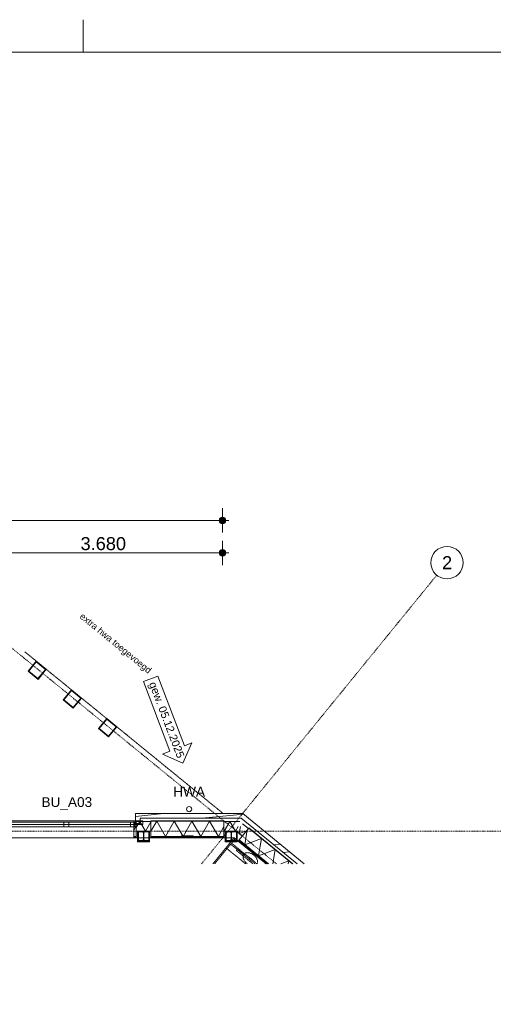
# Model space of a CAD drawing. Extents: x 0 to 46275, y 0 to 29700.
# Tile 15 of 18: x 20048 to 27337, y 14553 to 29700. Entities that reach past the tile are written whole.
import ezdxf
from ezdxf.xclip import XClip

# ---------------------------------------------------------------- set-up
doc = ezdxf.new("R2010")
doc.units = 0
doc.header["$MEASUREMENT"] = 0
doc.header["$XCLIPFRAME"] = 0
doc.linetypes.add('Streep-punt fijn', pattern=[625.500011, 313.000011, -156.25, 0, -156.25])
doc.linetypes.add('Streeplijn fijn', pattern=[117.059997, 77.999997, -39.06])
for name, color, linetype in [('ZZ 21 Buitenwand spouwblad baksteen', 7, 'Continuous'), ('ZZ 21 Buitenwand spouwblad baksteen Doorsnede-arcering', 7, 'Continuous'), ('ZZ 21 Buitenwand spouwblad baksteen Raamlabels', 7, 'Continuous'), ('ZZ 21 Buitenwand spouwblad baksteen Ramen', 7, 'Continuous'), ('ZZ 21 Buitenwand spouwblad hsb', 7, 'Continuous'), ('ZZ 21 Buitenwand spouwblad hsb Doorsnede-arcering', 7, 'Continuous'), ('ZZ 21 Buitenwand spouwblad hsb Laagscheidingslijnen', 7, 'Continuous'), ('ZZ 21 Buitenwand spouwblad hsb Ramen', 7, 'Continuous'), ('ZZ 21 Buitenwand spouwisolatie', 7, 'Continuous'), ('ZZ 21 Buitenwand spouwisolatie Doorsnede-arcering', 7, 'Continuous'), ('ZZ 28 HDC staalconstructies', 7, 'Continuous'), ('ZZ 28 HDC staalconstructies Doorsnede-arcering', 7, 'Continuous'), ('ZZ 42 Aftimmerwerk algemeen', 7, 'Continuous'), ('ZZ 42 Aftimmerwerk algemeen Doorsnede-arcering', 7, 'Continuous'), ('ZZ 52 Hemelwaterafvoeren', 7, 'Continuous'), ('ZZ 72 Vaste inrichting', 7, 'Continuous'), ('ZZ A Stramien', 7, 'Continuous'), ('ZZ Aankleding 2D tek', 7, 'Continuous'), ('ZZ Info_tekst Algemeen', 7, 'Continuous'), ('ZZ Markers wijzigingspijlen', 7, 'Continuous'), ('ZZ Zone Gebruiksruimten', 7, 'Continuous'), ('ZZZ Maatvoering Luifel', 7, 'Continuous'), ('ZZZ Maatvoering Luifel 2D arcering', 7, 'Continuous')]:
    doc.layers.add(name, color=color, linetype=linetype)
doc.styles.add('GENERATED_STYLE_1', font='arial.ttf')
pattern_1 = [(5.8152, (-14477.35, -5334.2), (-65.859, 646.655), []), (5.8152, (-14490.5, -5204.9), (-65.859, 646.655), [])]
pattern_2 = [(5.81525, (-14477.35, -5334.2), (-22.7972, 223.8421), []), (5.81525, (-14484.95, -5259.6), (-22.7972, 223.8421), [])]

# ---------------------------------------------------------------- blocks, each defined once
blk = doc.blocks.new('*X6')
at = {"layer": 'ZZ 21 Buitenwand spouwblad hsb Doorsnede-arcering', "color": 7, "linetype": 'Continuous', "lineweight": 0, "ltscale": 0.04}
blk.add_line((21842, 17298), (21804, 17233), dxfattribs=at)
blk = doc.blocks.new('*X8')
at = {"layer": 'ZZ 21 Buitenwand spouwblad hsb Doorsnede-arcering', "color": 7, "linetype": 'Continuous', "lineweight": 0, "ltscale": 0.04}
for p, q in [((23551, 17236), (23515, 17008)), ((23768, 17105), (23515, 17008)), ((23768, 17105), (23725, 16837)), ((23978, 16933), (23725, 16837)), ((23978, 16933), (23943, 16715)), ((24189, 16762), (24065, 16715)), ((24189, 16762), (24181, 16715))]:
    blk.add_line(p, q, dxfattribs=at)
blk = doc.blocks.new('*X12')
at = {"layer": 'ZZ 21 Buitenwand spouwblad hsb Doorsnede-arcering', "color": 7, "linetype": 'Continuous', "lineweight": 0, "ltscale": 0.04}
for p, q in [((22427, 17372), (22353, 17243)), ((22427, 17372), (22563, 17137)), ((22698, 17372), (22563, 17137)), ((22698, 17372), (22834, 17137)), ((22970, 17372), (22834, 17137)), ((22970, 17372), (23105, 17137)), ((23192, 17286), (23105, 17137))]:
    blk.add_line(p, q, dxfattribs=at)
blk = doc.blocks.new('*X13')
at = {"layer": 'ZZ 21 Buitenwand spouwblad hsb Doorsnede-arcering', "color": 7, "linetype": 'Continuous', "lineweight": 0, "ltscale": 0.04}
for p, q in [((22156, 17372), (22066, 17216)), ((22156, 17372), (22291, 17137)), ((22353, 17243), (22291, 17137))]:
    blk.add_line(p, q, dxfattribs=at)
blk = doc.blocks.new('*X19')
at = {"layer": 'ZZ 21 Buitenwand spouwisolatie Doorsnede-arcering', "color": 7, "linetype": 'Continuous', "lineweight": 0, "ltscale": 0.04}
for p, q in [((21896, 17365), (21842, 17271)), ((21896, 17365), (21982, 17215)), ((22066, 17359), (21982, 17215))]:
    blk.add_line(p, q, dxfattribs=at)
blk = doc.blocks.new('*X20')
at = {"layer": 'ZZ 21 Buitenwand spouwisolatie Doorsnede-arcering', "color": 7, "linetype": 'Continuous', "lineweight": 0, "ltscale": 0.04}
for p, q in [((23281, 17365), (23195, 17215)), ((23281, 17365), (23368, 17215)), ((23411, 17290), (23368, 17215)), ((23192, 17220), (23195, 17215))]:
    blk.add_line(p, q, dxfattribs=at)
blk = doc.blocks.new('*X21')
at = {"layer": 'ZZ 21 Buitenwand spouwisolatie Doorsnede-arcering', "color": 7, "linetype": 'Continuous', "lineweight": 0, "ltscale": 0.04}
for p in [(23445, 17289), (23541, 17223)]:
    blk.add_line(p, (23427, 17180), dxfattribs=at)
blk = doc.blocks.new('Drawing_1_1', base_point=(7691, -15953))
at = {"layer": 'ZZ 21 Buitenwand spouwblad baksteen Doorsnede-arcering', "linetype": 'Continuous', "lineweight": 0, "true_color": 0x000000}
h = blk.add_hatch(dxfattribs=at)
h.set_pattern_fill('145_Baksteen_0001', color=18, style=0, pattern_type=2)
h.set_pattern_definition(pattern_1)
h.paths.add_polyline_path([(21831, 17486), (21831, 17416), (23456, 17416), (23370, 17486)])
h = blk.add_hatch(dxfattribs=at)
h.set_pattern_fill('145_Baksteen_0001', color=18, style=0, pattern_type=2)
h.set_pattern_definition(pattern_1)
h.paths.add_polyline_path([(23481, 17486), (23370, 17486), (23456, 17416)])
h = blk.add_hatch(dxfattribs=at)
h.set_pattern_fill('145_Baksteen_0001', color=18, style=0, pattern_type=2)
h.set_pattern_definition(pattern_1)
h.paths.add_polyline_path([(23567, 17416), (23481, 17486), (23456, 17416)])
h = blk.add_hatch(dxfattribs=at)
h.set_pattern_fill('145_Baksteen_0001', color=18, style=0, pattern_type=2)
h.set_pattern_definition(pattern_1)
h.paths.add_polyline_path([(21901, 17336), (21901, 17416), (21831, 17416), (21831, 17336)])
h = blk.add_hatch(dxfattribs=at)
h.set_pattern_fill('145_Baksteen_0001', color=18, style=0, pattern_type=2)
h.set_pattern_definition(pattern_1)
h.paths.add_polyline_path([(23456, 17416), (24316, 16715), (24427, 16715), (23567, 17416)])
at = {"layer": 'ZZ 21 Buitenwand spouwblad hsb Doorsnede-arcering', "linetype": 'Continuous', "lineweight": 0, "true_color": 0x7f7f7f}
for points in [[(22353, 17376), (22066, 17376), (22066, 17372), (22353, 17372)], [(23192, 17376), (22353, 17376), (22353, 17372), (23192, 17372)], [(23574, 17263), (24246, 16715), (24253, 16715), (23576, 17266)]]:
    blk.add_hatch(color=8, dxfattribs=at).paths.add_polyline_path(points)
at = {"layer": 'ZZ 21 Buitenwand spouwblad hsb Doorsnede-arcering', "linetype": 'Continuous', "lineweight": 0, "true_color": 0x000000}
h = blk.add_hatch(dxfattribs=at)
h.set_pattern_fill('325_Hout_plaatmateriaal__BC', color=18, style=0, pattern_type=2)
h.set_pattern_definition([(270, (-14477.35, -5334.21), (50, 0), [])])
h.paths.add_polyline_path([(21804, 17137), (21804, 17128), (21842, 17128), (21842, 17137)])
h = blk.add_hatch(dxfattribs=at)
h.set_pattern_fill('930_Lijnen_vert_200_0001', color=18, style=0, pattern_type=2)
h.set_pattern_definition([(270, (-14477.35, -5334.21), (200, 0), [])])
h.paths.add_polyline_path([(21842, 17128), (21804, 17128), (21804, 17115), (21842, 17115)])
h = blk.add_hatch(dxfattribs=at)
h.set_pattern_fill('325_Hout_plaatmateriaal__BC', color=18, style=0, pattern_type=2)
h.set_pattern_definition([(270, (-14477.35, -5334.21), (50, 0), [])])
h.paths.add_polyline_path([(22066, 17128), (22353, 17128), (22353, 17137), (22066, 17137)])
h = blk.add_hatch(dxfattribs=at)
h.set_pattern_fill('930_Lijnen_vert_200_0001', color=18, style=0, pattern_type=2)
h.set_pattern_definition([(270, (-14477.35, -5334.21), (200, 0), [])])
h.paths.add_polyline_path([(22066, 17115), (22353, 17115), (22353, 17128), (22066, 17128)])
h = blk.add_hatch(dxfattribs=at)
h.set_pattern_fill('325_Hout_plaatmateriaal__BC', color=18, style=0, pattern_type=2)
h.set_pattern_definition([(270, (-14477.35, -5334.21), (50, 0), [])])
h.paths.add_polyline_path([(22353, 17128), (23192, 17128), (23192, 17137), (22353, 17137)])
h = blk.add_hatch(dxfattribs=at)
h.set_pattern_fill('930_Lijnen_vert_200_0001', color=18, style=0, pattern_type=2)
h.set_pattern_definition([(270, (-14477.35, -5334.21), (200, 0), [])])
h.paths.add_polyline_path([(22353, 17115), (23192, 17115), (23192, 17128), (22353, 17128)])
h = blk.add_hatch(dxfattribs=at)
h.set_pattern_fill('930_Lijnen_vert_200_0001', color=18, style=0, pattern_type=2)
h.set_pattern_definition([(230.81525, (-14477.35, -5334.21), (-155.0225, 126.3646), [])])
h.paths.add_polyline_path([(23411, 17064), (23840, 16715), (23860, 16715), (23419, 17074)])
h = blk.add_hatch(dxfattribs=at)
h.set_pattern_fill('325_Hout_plaatmateriaal__BC', color=18, style=0, pattern_type=2)
h.set_pattern_definition([(230.81525, (-14477.35, -5334.21), (-38.755633, 31.59115), [])])
h.paths.add_polyline_path([(23419, 17074), (23860, 16715), (23875, 16715), (23425, 17081)])
at = {"layer": 'ZZ 28 HDC staalconstructies Doorsnede-arcering', "linetype": 'Continuous', "lineweight": 0, "true_color": 0x000000}
h = blk.add_hatch(dxfattribs=at)
h.set_pattern_fill('515_Staal_0001', color=18, style=0, pattern_type=2)
h.set_pattern_definition([(275.815, (20175.59, 19678.25), (223.84, 22.8), []), (275.815, (20100.97, 19670.65), (223.84, 22.8), [])])
h.paths.add_polyline_path([(20176, 19678), (20331, 19552), (20457, 19707), (20302, 19833)])
h.paths.add_polyline_path([(20187, 19679), (20303, 19822), (20446, 19706), (20329, 19563)], flags=0)
h = blk.add_hatch(dxfattribs=at)
h.set_pattern_fill('515_Staal_0001', color=18, style=0, pattern_type=2)
h.set_pattern_definition([(275.815, (20718.16, 19235.98), (223.84, 22.8), []), (275.815, (20643.55, 19228.38), (223.84, 22.8), [])])
h.paths.add_polyline_path([(20718, 19236), (20873, 19110), (21000, 19265), (20845, 19391)])
h.paths.add_polyline_path([(20729, 19237), (20846, 19380), (20988, 19263), (20872, 19121)], flags=0)
h = blk.add_hatch(dxfattribs=at)
h.set_pattern_fill('515_Staal_0001', color=18, style=0, pattern_type=2)
h.set_pattern_definition([(275.815, (21260.74, 18793.7), (223.84, 22.8), []), (275.815, (21186.13, 18786.1), (223.84, 22.8), [])])
h.paths.add_polyline_path([(21261, 18794), (21416, 18667), (21542, 18822), (21387, 18949)])
h.paths.add_polyline_path([(21272, 18795), (21388, 18937), (21531, 18821), (21415, 18679)], flags=0)
h = blk.add_hatch(dxfattribs=at)
h.set_pattern_fill('515_Staal_0001', color=18, style=0, pattern_type=2)
h.set_pattern_definition([(135, (22033.52, 17214.7), (159.1, 159.1), []), (135, (22086.56, 17267.72), (159.1, 159.1), [])])
h.paths.add_polyline_path([(21874, 17215), (21874, 17206), (21936, 17206, -0.414214), (21951, 17191), (21951, 17087, -0.414214), (21936, 17072), (21874, 17072), (21874, 17063), (22034, 17063), (22034, 17072), (21972, 17072, -0.414214), (21957, 17087), (21957, 17191, -0.414214), (21972, 17206), (22034, 17206), (22034, 17215)])
h = blk.add_hatch(dxfattribs=at)
h.set_pattern_fill('515_Staal_0001', color=18, style=0, pattern_type=2)
h.set_pattern_definition(pattern_2)
h.paths.add_polyline_path([(22647, 17144), (22539, 17144), (22539, 17134), (22647, 17134)])
h = blk.add_hatch(dxfattribs=at)
h.set_pattern_fill('515_Staal_0001', color=18, style=0, pattern_type=2)
h.set_pattern_definition(pattern_2)
h.paths.add_polyline_path([(22718, 17144), (22647, 17144), (22647, 17134), (22718, 17134)])
h = blk.add_hatch(dxfattribs=at)
h.set_pattern_fill('515_Staal_0001', color=18, style=0, pattern_type=2)
h.set_pattern_definition([(135, (23383.65, 17214.7), (159.1, 159.1), []), (135, (23436.69, 17267.72), (159.1, 159.1), [])])
h.paths.add_polyline_path([(23224, 17215), (23224, 17206), (23286, 17206, -0.414214), (23301, 17191), (23301, 17087, -0.414214), (23286, 17072), (23224, 17072), (23224, 17063), (23384, 17063), (23384, 17072), (23322, 17072, -0.414214), (23307, 17087), (23307, 17191, -0.414214), (23322, 17206), (23384, 17206), (23384, 17215)])
h = blk.add_hatch(dxfattribs=at)
h.set_pattern_fill('515_Staal_0001', color=18, style=0, pattern_type=2)
h.set_pattern_definition(pattern_2)
h.paths.add_polyline_path([(23835, 16728), (23828, 16720), (23835, 16715), (23851, 16715)])
at = {"layer": 'ZZ 42 Aftimmerwerk algemeen Doorsnede-arcering', "linetype": 'Continuous', "lineweight": 0, "true_color": 0x7f7f7f}
for points in [[(21874, 17063), (21874, 17215), (21862, 17215), (21862, 17063)], [(22046, 17215), (22034, 17215), (22034, 17063), (22046, 17063)], [(23224, 17063), (23224, 17215), (23212, 17215), (23212, 17063)], [(23396, 17063), (23396, 17215), (23384, 17215), (23384, 17063)], [(21862, 17051), (21874, 17051), (21874, 17063)], [(21862, 17063), (21862, 17051), (21874, 17063)], [(21874, 17063), (21874, 17051), (22034, 17051), (22034, 17063)], [(22046, 17063), (22034, 17063), (22046, 17051)], [(22034, 17063), (22034, 17051), (22046, 17051)], [(23224, 17063), (23212, 17051), (23224, 17051)], [(23212, 17063), (23212, 17051), (23224, 17063)], [(23384, 17063), (23224, 17063), (23224, 17051), (23384, 17051)], [(23384, 17063), (23396, 17051), (23396, 17063)], [(23384, 17063), (23384, 17051), (23396, 17051)]]:
    blk.add_hatch(color=8, dxfattribs=at).paths.add_polyline_path(points)
at = {"layer": 'ZZZ Maatvoering Luifel 2D arcering', "linetype": 'Continuous', "lineweight": 0, "true_color": 0x000000}
for points in [[(23130, 22028), (23121, 22011), (23119, 21992), (23124, 21973), (23137, 21958), (23154, 21949), (23174, 21947), (23192, 21953), (23207, 21965), (23216, 21982), (23218, 22002), (23212, 22020), (23200, 22035), (23183, 22045), (23163, 22046), (23145, 22041)], [(23130, 21528), (23121, 21511), (23119, 21492), (23124, 21473), (23137, 21458), (23154, 21449), (23174, 21447), (23192, 21453), (23207, 21465), (23216, 21482), (23218, 21502), (23212, 21520), (23200, 21535), (23183, 21545), (23163, 21546), (23145, 21541)]]:
    blk.add_hatch(color=18, dxfattribs=at).paths.add_polyline_path(points)
at = {"layer": 'ZZ 21 Buitenwand spouwblad baksteen', "color": 3, "linetype": 'Continuous', "lineweight": 0, "ltscale": 0.04}
blk.add_line((21831, 17486), (21831, 17416), dxfattribs=at)
at = {"layer": 'ZZ 21 Buitenwand spouwblad baksteen', "color": 3, "linetype": 'Continuous', "lineweight": 0, "ltscale": 0.04, "flags": 128}
for points in [[(23370, 17486), (21831, 17486)], [(23481, 17486), (23370, 17486)], [(24427, 16715), (23481, 17486)], [(21831, 17416), (21831, 17336)], [(21831, 17336), (21901, 17336)], [(21901, 17416), (23456, 17416)], [(21901, 17336), (21901, 17416)], [(23456, 17416), (24316, 16715)]]:
    blk.add_lwpolyline(points, dxfattribs=at)
at = {"layer": 'ZZ 21 Buitenwand spouwblad baksteen Ramen', "color": 3, "linetype": 'Continuous', "lineweight": 0, "ltscale": 0.04}
blk.add_line((21831, 17486), (21831, 17416), dxfattribs=at)
at = {"layer": 'ZZ 21 Buitenwand spouwblad baksteen Ramen', "color": 1, "linetype": 'Continuous', "lineweight": 0, "ltscale": 0.04}
for p, q in [((20727, 17357), (19779, 17357)), ((19779, 17321), (20727, 17321)), ((19779, 17285), (20727, 17285)), ((20766, 17357), (20727, 17357)), ((20727, 17357), (20727, 17285)), ((20727, 17285), (20766, 17285)), ((20805, 17357), (20766, 17357)), ((20766, 17285), (20805, 17285)), ((20805, 17285), (20805, 17357)), ((21753, 17357), (20805, 17357)), ((20805, 17321), (21753, 17321)), ((20805, 17285), (21753, 17285)), ((21821, 17357), (21753, 17357)), ((21753, 17357), (21753, 17285)), ((21753, 17285), (21821, 17285)), ((21821, 17285), (21821, 17357))]:
    blk.add_line(p, q, dxfattribs=at)
at = {"layer": 'ZZ 21 Buitenwand spouwblad hsb', "color": 1, "linetype": 'Continuous', "lineweight": 0, "ltscale": 0.04}
for p, q in [((21804, 17321), (21804, 17137)), ((21804, 17321), (21941, 17321)), ((21941, 17376), (21941, 17321))]:
    blk.add_line(p, q, dxfattribs=at)
at = {"layer": 'ZZ 21 Buitenwand spouwblad hsb', "color": 2, "linetype": 'Continuous', "lineweight": 0, "ltscale": 0.04}
for p, q in [((21804, 17137), (21804, 17128)), ((21804, 17128), (21804, 17115))]:
    blk.add_line(p, q, dxfattribs=at)
at = {"layer": 'ZZ 21 Buitenwand spouwblad hsb', "color": 1, "linetype": 'Continuous', "lineweight": 0, "ltscale": 0.04, "flags": 128}
for points in [[(21842, 17321), (21842, 17137)], [(22066, 17372), (22066, 17137)], [(23192, 17372), (23192, 17137)], [(23574, 17263), (23425, 17081)]]:
    blk.add_lwpolyline(points, dxfattribs=at)
at = {"layer": 'ZZ 21 Buitenwand spouwblad hsb', "color": 2, "linetype": 'Continuous', "lineweight": 0, "ltscale": 0.04, "flags": 128}
for points in [[(22353, 17376), (22066, 17376)], [(22066, 17376), (22066, 17372)], [(23192, 17376), (22353, 17376)], [(23192, 17376), (23192, 17372)], [(21842, 17137), (21842, 17128)], [(21842, 17128), (21842, 17115)], [(22066, 17137), (22066, 17128)], [(22066, 17128), (22066, 17115)], [(23192, 17137), (23192, 17128)], [(23192, 17128), (23192, 17115)], [(23576, 17266), (23574, 17263)], [(24253, 16715), (23576, 17266)], [(21804, 17115), (21842, 17115)], [(22066, 17115), (22353, 17115)], [(22353, 17115), (23192, 17115)], [(23419, 17074), (23411, 17064)], [(23411, 17064), (23840, 16715)], [(23425, 17081), (23419, 17074)]]:
    blk.add_lwpolyline(points, dxfattribs=at)
at = {"layer": 'ZZ 21 Buitenwand spouwblad hsb Laagscheidingslijnen', "color": 2, "linetype": 'Continuous', "lineweight": 0, "ltscale": 0.04}
for p, q in [((22353, 17372), (22066, 17372)), ((23192, 17372), (22353, 17372)), ((21804, 17137), (21842, 17137)), ((21804, 17128), (21842, 17128)), ((22066, 17137), (22353, 17137)), ((22066, 17128), (22353, 17128)), ((22353, 17137), (23192, 17137)), ((22353, 17128), (23192, 17128)), ((24246, 16715), (23574, 17263)), ((23419, 17074), (23860, 16715)), ((23425, 17081), (23875, 16715))]:
    blk.add_line(p, q, dxfattribs=at)
at = {"layer": 'ZZ 21 Buitenwand spouwblad hsb Ramen', "color": 255, "linetype": 'Continuous', "lineweight": 0, "ltscale": 0.04}
blk.add_line((19591, 17376), (21941, 17376), dxfattribs=at)
at = {"layer": 'ZZ 21 Buitenwand spouwblad hsb Ramen', "color": 2, "linetype": 'Continuous', "lineweight": 0, "ltscale": 0.04}
for p, q in [((21804, 17376), (21804, 17372)), ((21804, 17137), (21804, 17128)), ((21804, 17128), (21804, 17115))]:
    blk.add_line(p, q, dxfattribs=at)
at = {"layer": 'ZZ 21 Buitenwand spouwblad hsb Ramen', "color": 1, "linetype": 'Continuous', "lineweight": 0, "ltscale": 0.04}
blk.add_line((21804, 17372), (21804, 17137), dxfattribs=at)
at = {"layer": 'ZZ 21 Buitenwand spouwblad hsb Ramen', "color": 1, "linetype": 'Continuous', "lineweight": 0, "ltscale": 0.04, "flags": 128}
blk.add_lwpolyline([(19591, 17376), (19591, 17321), (21941, 17321), (21941, 17376)], close=True, dxfattribs=at)
at = {"layer": 'ZZ 21 Buitenwand spouwisolatie', "color": 1, "linetype": 'Continuous', "lineweight": 0, "ltscale": 0.04, "flags": 128}
for points in [[(22066, 17365), (21842, 17365)], [(21842, 17365), (21842, 17215)], [(22066, 17215), (22066, 17365)], [(23438, 17365), (23192, 17365)], [(23192, 17365), (23192, 17215)], [(23569, 17258), (23479, 17331)], [(21842, 17215), (22066, 17215)], [(23192, 17215), (23385, 17215)], [(23385, 17215), (23474, 17142)], [(23474, 17142), (23569, 17258)]]:
    blk.add_lwpolyline(points, dxfattribs=at)
at = {"layer": 'ZZ 28 HDC staalconstructies', "color": 4, "linetype": 'Continuous', "lineweight": 0, "ltscale": 0.04}
for p, q in [((22647, 17144), (22539, 17144)), ((22539, 17144), (22539, 17134)), ((22647, 17134), (22539, 17134)), ((22718, 17144), (22647, 17144)), ((22718, 17134), (22647, 17134)), ((22718, 17144), (22718, 17134)), ((23835, 16728), (23828, 16720)), ((23835, 16715), (23828, 16720)), ((23851, 16715), (23835, 16728))]:
    blk.add_line(p, q, dxfattribs=at)
at = {"layer": 'ZZ 28 HDC staalconstructies', "color": 4, "linetype": 'Continuous', "lineweight": 0, "ltscale": 0.04, "flags": 128}
for points in [[(20176, 19678), (20331, 19552), (20457, 19707), (20302, 19833)], [(20187, 19679), (20303, 19822), (20446, 19706), (20329, 19563)], [(20718, 19236), (20873, 19110), (21000, 19265), (20845, 19391)], [(20729, 19237), (20846, 19380), (20988, 19263), (20872, 19121)], [(21261, 18794), (21416, 18667), (21542, 18822), (21387, 18949)], [(21272, 18795), (21388, 18937), (21531, 18821), (21415, 18679)]]:
    blk.add_lwpolyline(points, close=True, dxfattribs=at)
for points in [[(21874, 17215), (21874, 17206), (21936, 17206, -0.414214), (21951, 17191), (21951, 17087, -0.414214), (21936, 17072), (21874, 17072), (21874, 17063), (22034, 17063), (22034, 17072), (21972, 17072, -0.414214), (21957, 17087), (21957, 17191, -0.414214), (21972, 17206), (22034, 17206), (22034, 17215)], [(23224, 17215), (23224, 17206), (23286, 17206, -0.414214), (23301, 17191), (23301, 17087, -0.414214), (23286, 17072), (23224, 17072), (23224, 17063), (23384, 17063), (23384, 17072), (23322, 17072, -0.414214), (23307, 17087), (23307, 17191, -0.414214), (23322, 17206), (23384, 17206), (23384, 17215)]]:
    blk.add_lwpolyline(points, format="xyb", close=True, dxfattribs=at)
at = {"layer": 'ZZ 42 Aftimmerwerk algemeen', "color": 2, "linetype": 'Continuous', "lineweight": 0, "ltscale": 0.04, "flags": 128}
for points in [[(21862, 17215), (21862, 17051)], [(21862, 17215), (21874, 17215)], [(21874, 17063), (21874, 17215)], [(22046, 17215), (22034, 17215)], [(22034, 17215), (22034, 17063)], [(22046, 17063), (22046, 17215)], [(23212, 17215), (23212, 17051)], [(23212, 17215), (23224, 17215)], [(23224, 17063), (23224, 17215)], [(23396, 17215), (23384, 17215)], [(23384, 17215), (23384, 17063)], [(23396, 17063), (23396, 17215)], [(21862, 17051), (21874, 17051)], [(22034, 17063), (21874, 17063)], [(21874, 17051), (22046, 17051)], [(22046, 17051), (22046, 17063)], [(23212, 17051), (23224, 17051)], [(23384, 17063), (23224, 17063)], [(23224, 17051), (23396, 17051)], [(23396, 17051), (23396, 17063)]]:
    blk.add_lwpolyline(points, dxfattribs=at)
at = {"layer": 'ZZ 52 Hemelwaterafvoeren', "color": 1, "linetype": 'Continuous', "lineweight": 0, "ltscale": 0.04, "flags": 128}
blk.add_lwpolyline([(22696, 17556, 1), (22616, 17556, 1)], format="xyb", close=True, dxfattribs=at)
at = {"layer": 'ZZ 72 Vaste inrichting', "color": 174, "linetype": 'Streeplijn fijn', "lineweight": 0, "ltscale": 0.04, "true_color": 0x0000aa, "flags": 128}
for points in [[(23365, 17102), (23349, 17115), (23023, 16715)], [(23049, 16715), (23295, 17017)], [(23840, 16715), (23349, 17115), (23223, 16960), (23523, 16715)], [(23295, 17017), (23666, 16715)], [(23308, 17032), (23365, 17102)], [(23697, 16715), (23308, 17032)], [(23523, 16715), (23223, 16960), (23023, 16715)], [(23695, 16715), (23607, 16794), (23505, 16869), (23396, 16935), (23383, 16919), (23634, 16715)], [(23703, 16715), (23703, 16716), (23708, 16730), (23709, 16746), (23707, 16764), (23701, 16782), (23693, 16800), (23681, 16817), (23667, 16833), (23651, 16848), (23633, 16861), (23614, 16871), (23595, 16879), (23576, 16884), (23557, 16886), (23540, 16885), (23524, 16880), (23511, 16873), (23500, 16863), (23492, 16850), (23488, 16836), (23486, 16819), (23489, 16802), (23494, 16784), (23503, 16766), (23514, 16749), (23528, 16733), (23545, 16718), (23549, 16715)]]:
    blk.add_lwpolyline(points, dxfattribs=at)
at = {"layer": 'ZZ A Stramien', "color": 1, "linetype": 'Streep-punt fijn', "lineweight": 0, "ltscale": 0.04}
for p, q in [((14044, 24828), (23998, 16715)), ((22848, 16715), (26466, 21154)), ((26466, 21154), (26466, 21154)), ((3250, 17215), (31444, 17215))]:
    blk.add_line(p, q, dxfattribs=at)
at = {"layer": 'ZZ A Stramien', "color": 1, "linetype": 'Continuous', "lineweight": 0, "ltscale": 0.04}
blk.add_circle((26624, 21347), 250, dxfattribs=at)
at = {"layer": 'ZZ A Stramien', "color": 1, "linetype": 'Streep-punt fijn', "lineweight": 0, "ltscale": 0.04}
blk.add_point((26466, 21154), dxfattribs=at)
blk.add_point((26466, 21154), dxfattribs=at)
at = {"layer": 'ZZ Aankleding 2D tek', "color": 9, "linetype": 'Streeplijn fijn', "lineweight": 0, "ltscale": 0.04, "flags": 128}
blk.add_lwpolyline([(20129, 19974), (23182, 17486)], dxfattribs=at)
at = {"layer": 'ZZ Markers wijzigingspijlen', "color": 1, "linetype": 'Continuous', "lineweight": 0, "ltscale": 0.04, "flags": 128}
blk.add_lwpolyline([(22557, 18263), (22696, 18573), (22584, 18530), (22176, 19603), (21952, 19518), (22360, 18445), (22247, 18402)], close=True, dxfattribs=at)
at = {"layer": 'ZZ Zone Gebruiksruimten', "color": 255, "linetype": 'Continuous', "lineweight": 0, "ltscale": 0.04, "flags": 128}
blk.add_lwpolyline([(23840, 16715), (23349, 17115), (15616, 17115), (15573, 16715)], dxfattribs=at)
at = {"layer": 'ZZZ Maatvoering Luifel', "color": 10, "linetype": 'Continuous', "lineweight": 0, "ltscale": 0.04}
for p, q in [((23168, 22047), (23168, 22184)), ((9771, 21997), (23118, 21997)), ((23218, 21997), (23268, 21997)), ((23168, 21809), (23168, 21947)), ((23168, 21547), (23168, 21684)), ((19538, 21497), (23118, 21497)), ((23168, 21309), (23168, 21447)), ((23218, 21497), (23268, 21497))]:
    blk.add_line(p, q, dxfattribs=at)
for centre in [(23168, 21997), (23168, 21497)]:
    blk.add_circle(centre, 50, dxfattribs=at)
at = {"layer": 'ZZ 72 Vaste inrichting', "color": 4, "linetype": 'Continuous', "lineweight": 0, "ltscale": 0.04}
for name in ['*X6', '*X19', '*X13', '*X12', '*X20', '*X21', '*X8']:
    blk.add_blockref(name, (0, 0), dxfattribs=at)
at = {"layer": 'ZZ 21 Buitenwand spouwblad baksteen Raamlabels', "color": 10, "linetype": 'Continuous', "lineweight": 0, "insert": (20383, 17546), "char_height": 150, "attachment_point": 7, "style": 'GENERATED_STYLE_1'}
blk.add_mtext('\\A1;{\\pql;\\fArial|b0|i0|c0|p0;\\W1.000000;BU_A03}', dxfattribs=at)
at = {"layer": 'ZZ A Stramien', "color": 10, "linetype": 'Continuous', "lineweight": 0, "insert": (26548, 21447), "char_height": 200, "attachment_point": 1, "style": 'GENERATED_STYLE_1'}
blk.add_mtext('\\A1;{\\pql;\\pt0;\\fArial|b0|i0|c0|p0;\\W1.000000;2}', dxfattribs=at)
at = {"layer": 'ZZ Info_tekst Algemeen', "color": 10, "linetype": 'Continuous', "lineweight": 0, "insert": (22656, 17824), "char_height": 150, "attachment_point": 5, "style": 'GENERATED_STYLE_1'}
blk.add_mtext('\\A1;{\\pqc;\\fArial|b0|i0|c0|p0;\\W1.000000;HWA}', dxfattribs=at)
at = {"layer": 'ZZ Markers wijzigingspijlen', "color": 1, "linetype": 'Continuous', "lineweight": 0, "attachment_point": 4, "style": 'GENERATED_STYLE_1'}
for s, insert, char_height, rotation in [('\\A1;{\\pql;\\fArial|b0|i0|c0|p0;\\W1.000000;extra hwa toegevoegd}', (20984, 20531), 100, 320.8152), ('\\A1;{\\pql;\\fArial|b0|i0|c0|p0;\\W1.000000;gew. 05.12.2025}', (22075, 19501), 120, 290.8152)]:
    blk.add_mtext(s, dxfattribs=dict(at, insert=insert, char_height=char_height, rotation=rotation))
at = {"layer": 'ZZZ Maatvoering Luifel', "color": 10, "linetype": 'Continuous', "lineweight": 0, "insert": (20985, 21537), "char_height": 200, "width": 686.38, "attachment_point": 7, "style": 'GENERATED_STYLE_1'}
blk.add_mtext('\\A1;{\\pql;\\fArial|b0|i0|c0|p0;\\W1.000000;3.680}', dxfattribs=at)

msp = doc.modelspace()

# ---------------------------------------------------------------- linework, layer by layer
at = {"color": 9, "linetype": 'Continuous', "lineweight": 0, "ltscale": 0.02}
msp.add_line((21025, 29700), (21025, 29200), dxfattribs=at)
at = {"color": 3, "linetype": 'Continuous', "lineweight": 0, "ltscale": 0.02, "flags": 128}
msp.add_lwpolyline([(500, 29200), (41550, 29200), (41550, 500), (500, 500)], close=True, dxfattribs=at)

# ---------------------------------------------------------------- block references
at = {"color": 4, "linetype": 'Continuous', "lineweight": 0, "ltscale": 0.02}
ref = msp.add_blockref('Drawing_1_1', (7691, -15953), dxfattribs=at)
XClip(ref).set_block_clipping_path([(2500, 16714.6895347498), (32193.9037158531, 28450)])

doc.saveas('drawing.dxf')
